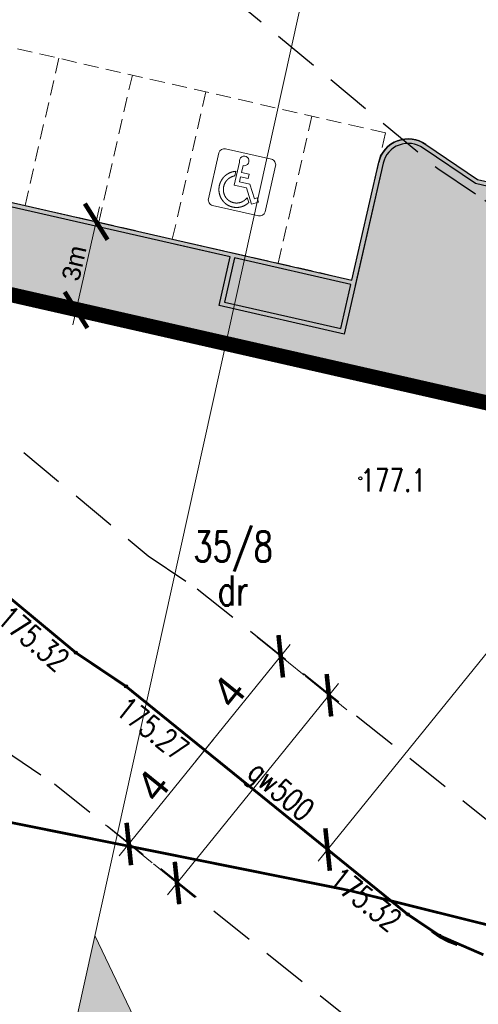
# Model space of a CAD drawing. Header units: metres. Extents: x 964 to 7125, y -212 to 9570.
# Tile 168 of 185: x 2667 to 2682, y 207 to 240. Entities that reach past the tile are written whole.
import ezdxf
from ezdxf.enums import TextEntityAlignment as Align

# ---------------------------------------------------------------- set-up
doc = ezdxf.new("R2010")
doc.units = ezdxf.units.M
for name, pattern in [('0', [0]), ('2217', [2, 1.5, -0.5]), ('2218', [1, 0.5, -0.5]), ('CENTER2', [1.125, 0.75, -0.125, 0.125, -0.125]), ('CIĄGłA', [0]), ('DASH', [0.75, 0.5, -0.25]), ('DASHED', [0.75, 0.5, -0.25])]:
    doc.linetypes.add(name, pattern=pattern)
for name, color, linetype, lineweight in [('- AGP-1_OPISY', 7, 'Continuous', 13), ('AGP1_granica_opracow', 7, 'Continuous', 15), ('AGP1_HATCH', 7, 'Continuous', 5), ('AGP1_koncepcja', 6, 'Continuous', 50), ('AGP1_KRAWEZNIKI', 250, 'Continuous', 30), ('AGP1_KRAWEZNIKI GRUBOŚCI', 7, 'Continuous', 15), ('AGP1_KRAWEZNIKI NOWE', 7, 'Continuous', 30), ('AGP1_WYMIARY', 7, 'Continuous', 15), ('LINIE PRZEKROJOWE', 7, 'Continuous', 9), ('MIEJCA PARKINGOWE', 7, 'Continuous', 9), ('PODKŁAD MAPA', 7, 'Continuous', 9), ('STREFY GAZOCIĄG', 7, 'Continuous', 9)]:
    doc.layers.add(name, color=color, linetype=linetype, lineweight=lineweight)
for name, color, linetype in [('Dzialki', 7, 'Continuous'), ('Kontury', 7, 'Continuous'), ('Numery_dzialek', 7, 'Continuous'), ('Numery_uzytkow', 7, 'Continuous'), ('OT_Rzedna', 7, 'Continuous'), ('P_SUGP_L_0', 7, 'Continuous'), ('SUGP_E_T_0', 7, 'Continuous'), ('SUGP_L_0', 7, 'Continuous'), ('SUGR_T_0', 7, 'Continuous'), ('Uzytki', 7, 'Continuous'), ('WYMIARY', 9, 'Continuous')]:
    doc.layers.add(name, color=color, linetype=linetype)
doc.styles.add('ARIAL', font='arial.ttf')
doc.styles.add('STYL_ARIAL', font='simplex', dxfattribs={"width": 0.75, "oblique": 0.1})

# ---------------------------------------------------------------- blocks, each defined once
blk = doc.blocks.new('OTRS')
at = {"color": 0}
blk.add_circle((0, 0), 0.05, dxfattribs=at)
blk = doc.blocks.new('OTRN')
at = {"color": 0}
blk.add_circle((0, 0), 0.05, dxfattribs=at)
blk = doc.blocks.new('MDCP 20240606')
at = {"layer": 'Dzialki', "color": 251, "true_color": 0x636466, "const_width": 0.09}
for points in [[(6592053.22, 5737938.58), (6591998.81, 5737950.95)], [(6591994.38, 5737933.88), (6592027.8, 5737927.17)], [(6592027.8, 5737927.17), (6592049.35, 5737921.8)]]:
    blk.add_lwpolyline(points, dxfattribs=at)
at = {"layer": 'Kontury', "color": 251, "linetype": '2217', "true_color": 0x636466, "const_width": 0.09}
blk.add_lwpolyline([(6591998.81, 5737950.95), (6592053.22, 5737938.58)], dxfattribs=at)
at = {"layer": 'P_SUGP_L_0', "color": 251, "true_color": 0x636466, "const_width": 0.09}
blk.add_lwpolyline([(6592031.3796, 5737925.3715), (6592031.0818, 5737925.4841), (6592030.8003, 5737925.633), (6592030.5397, 5737925.8159)], dxfattribs=at)
at = {"layer": 'SUGP_L_0', "color": 251, "true_color": 0x636466, "const_width": 0.09}
for points in [[(6592018.741, 5737935.047), (6592011.014, 5737941.464)], [(6592020.402, 5737933.932), (6592018.741, 5737935.047)], [(6592029.732, 5737926.382), (6592020.402, 5737933.932)], [(6592030.789, 5737925.672), (6592029.732, 5737926.382)], [(6592032.244, 5737925.04), (6592030.789, 5737925.672)]]:
    blk.add_lwpolyline(points, dxfattribs=at)
at = {"layer": 'Uzytki', "color": 251, "linetype": '2218', "true_color": 0x636466, "const_width": 0.09}
blk.add_lwpolyline([(6592053.22, 5737938.58), (6591998.81, 5737950.95)], dxfattribs=at)
at = {"layer": 'OT_Rzedna', "color": 251, "true_color": 0x636466}
blk.add_blockref('OTRN', (6592028.17, 5737940.82), dxfattribs=at)
at = {"layer": 'SUGR_T_0', "color": 251, "true_color": 0x636466}
for p in [(6592018.741, 5737935.047), (6592020.402, 5737933.932), (6592029.732, 5737926.382), (6592030.789, 5737925.672)]:
    blk.add_blockref('OTRS', p, dxfattribs=at)
at = {"layer": 'Numery_dzialek', "color": 251, "true_color": 0x636466, "style": 'STYL_ARIAL', "width": 0.75}
blk.add_text('35/8', height=1, dxfattribs=at).set_placement((6592022.6357, 5737939.0636), align=Align.TOP_LEFT)
at = {"layer": 'Numery_uzytkow', "color": 251, "true_color": 0x636466, "style": 'STYL_ARIAL', "width": 0.75}
blk.add_text('dr', height=1, dxfattribs=at).set_placement((6592023.9515, 5737937.105), align=Align.MIDDLE_CENTER)
at = {"layer": 'OT_Rzedna', "color": 251, "true_color": 0x636466, "style": 'STYL_ARIAL', "width": 0.75}
blk.add_text('177.1', height=0.75, dxfattribs=at).set_placement((6592028.17, 5737940.7575), align=Align.MIDDLE_LEFT)
at = {"layer": 'SUGP_E_T_0', "color": 251, "true_color": 0x636466, "style": 'STYL_ARIAL', "width": 0.75}
blk.add_text('gw500', height=0.75, rotation=319.635, dxfattribs=at).set_placement((6592025.544816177, 5737930.484198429), align=Align.MIDDLE_CENTER)
at = {"layer": 'SUGR_T_0', "color": 251, "true_color": 0x636466, "style": 'STYL_ARIAL', "width": 0.75}
for rotation, p in [(319.681, (6592018.355694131, 5737934.654443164)), (321.218, (6592029.372835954, 5737926.042751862))]:
    blk.add_text('175.32', height=0.75, rotation=rotation, dxfattribs=at).set_placement(p, align=Align.MIDDLE_RIGHT)
blk.add_text('175.27', height=0.75, rotation=321.706, dxfattribs=at).set_placement((6592020.244087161, 5737933.347612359), align=Align.MIDDLE_LEFT)
blk = doc.blocks.new('PRZEKRÓJ TERENU OPIS PZT')
at = {"true_color": 0x636466}
h = blk.add_hatch(color=251, dxfattribs=at)
h.dxf.hatch_style = 1
h.paths.add_polyline_path([(2715.914613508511, -22.0670649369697), (2712.743128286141, -19.58217211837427), (2719.086098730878, -19.58217211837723)])
at = {"color": 251, "true_color": 0x636466}
for points in [[(2712.743128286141, -19.58217211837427), (2800.1883275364, -19.29837133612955)], [(2719.086098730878, -19.58217211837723), (2715.914613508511, -22.0670649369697)]]:
    blk.add_lwpolyline(points, dxfattribs=at)
blk = doc.blocks.new('_ArchTick')
at = {"layer": 'WYMIARY', "color": 0, "linetype": 'Continuous', "const_width": 0.15}
blk.add_lwpolyline([(-0.5, -0.5), (0.5, 0.5)], dxfattribs=at)
blk = doc.blocks.new('TECHPAL')
at = {"color": 2, "linetype": '0', "lineweight": 30, "ltscale": 0.1}
blk.add_open_spline([(2691.453028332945, 231.3735656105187), (2691.722937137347, 232.4556703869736), (2693.520151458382, 239.7136616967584), (2678.735245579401, 243.9879487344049), (2675.720375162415, 252.982642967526), (2672.715369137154, 256.284151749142), (2673.280982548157, 257.5295854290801), (2673.576431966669, 257.8331896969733)], degree=3, knots=[0, 0, 0, 0, 3.201083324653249, 21.42272261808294, 30.57844884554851, 32.5393060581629, 33.68204251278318, 33.68204251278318, 33.68204251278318, 33.68204251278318], dxfattribs=at)
at = {"layer": 'AGP1_koncepcja', "color": 2, "linetype": 'DASHED', "lineweight": 30, "ltscale": 2}
blk.add_open_spline([(2691.251334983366, 231.4239889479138), (2691.578740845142, 232.4332332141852), (2692.762352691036, 240.1772323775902), (2678.290425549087, 243.4986578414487), (2675.562230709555, 253.1729833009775), (2672.393480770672, 256.3976552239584), (2673.15249748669, 257.6990470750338), (2673.418173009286, 257.9720133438)], degree=3, knots=[0, 0, 0, 0, 3.183067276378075, 21.40470656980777, 30.56043279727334, 32.52129000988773, 33.66402646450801, 33.66402646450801, 33.66402646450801, 33.66402646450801], dxfattribs=at)

msp = doc.modelspace()

# ---------------------------------------------------------------- hatches: boundary and pattern name
at = {"layer": 'AGP1_HATCH', "transparency": 33554625}
h = msp.add_hatch(dxfattribs=at)
h.set_pattern_fill('GRASS', color=64, scale=0.02)
h.set_pattern_definition([(90, (0, 0), (-0.3592102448, 0.3592102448), [0.09525, -0.6231704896]), (45, (0, 0), (-0.3592102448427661, 0.3592102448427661), [0.09525, -0.41275]), (135, (0, 0), (-0.3592102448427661, -0.3592102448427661), [0.09525, -0.41275])])
edge = h.paths.add_edge_path()
edge.add_line((2661.807510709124, 281.1750997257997), (2661.513226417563, 280.103738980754))
edge.add_arc((2698.998912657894, 442.3996465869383), 166.5687194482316, 256.9943948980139, 258.1500133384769)
edge.add_line((2664.794031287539, 279.3807385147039), (2665.073825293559, 279.3204852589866))
edge.add_line((2665.07382529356, 279.3204852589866), (2665.191714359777, 279.8679188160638))
edge.add_line((2665.191714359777, 279.8679188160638), (2666.814512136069, 279.5184515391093))
edge.add_line((2666.814512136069, 279.5184515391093), (2666.696623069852, 278.9710179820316))
edge.add_line((2666.696623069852, 278.9710179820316), (2677.244893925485, 276.6994623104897))
edge.add_line((2677.244893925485, 276.6994623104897), (2678.276026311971, 277.4314030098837))
edge.add_line((2678.276026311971, 277.4314030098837), (2661.807510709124, 281.1750997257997))
edge = h.paths.add_edge_path()
edge.add_line((2678.276026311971, 277.4314030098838), (2677.244893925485, 276.6994623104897))
edge.add_line((2677.244893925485, 276.6994623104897), (2705.452921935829, 270.6249021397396))
edge.add_arc((2702.957783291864, 261.9819229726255), 8.995932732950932, -9.899978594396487, 73.89711847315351, ccw=False)
edge.add_line((2711.819761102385, 260.4352636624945), (2705.060449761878, 230.8202579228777))
edge.add_line((2705.060449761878, 230.8202579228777), (2704.424615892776, 230.9653696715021))
edge.add_line((2704.424615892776, 230.9653696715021), (2703.045429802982, 224.9226379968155))
edge.add_line((2703.045429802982, 224.9226379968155), (2698.813467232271, 225.8885363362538))
edge.add_line((2698.813467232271, 225.8885363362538), (2700.188177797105, 231.9116583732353))
edge.add_line((2700.188177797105, 231.9116583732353), (2696.80297776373, 230.9890328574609))
edge.add_line((2696.80297776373, 230.9890328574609), (2693.005710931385, 231.8557167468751))
edge.add_line((2693.005710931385, 231.8557167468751), (2692.594776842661, 230.055260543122))
edge.add_line((2692.594776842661, 230.055260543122), (2687.874416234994, 231.1293036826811))
edge.add_line((2687.874416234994, 231.1293036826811), (2688.28607199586, 232.9329218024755))
edge.add_line((2688.28607199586, 232.9329218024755), (2682.213132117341, 234.3190027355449))
edge.add_line((2682.213132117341, 234.3190027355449), (2680.478348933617, 235.4907377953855))
edge.add_arc((2679.978658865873, 234.8031445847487), 0.8499850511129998, 53.99321822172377, 167.1431079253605)
edge.add_line((2679.149983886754, 234.9922804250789), (2677.859385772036, 229.3376865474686))
edge.add_line((2677.859385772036, 229.3376865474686), (2673.715938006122, 230.2833823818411))
edge.add_line((2673.715938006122, 230.2833823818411), (2674.083090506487, 231.892015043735))
edge.add_line((2674.083090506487, 231.892015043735), (2654.926379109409, 236.2643211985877))
edge.add_line((2654.92637910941, 236.2643211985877), (2654.926056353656, 236.2643948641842))
edge.add_line((2654.926056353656, 236.2643948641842), (2655.35996385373, 238.1655061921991))
edge.add_line((2655.35996385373, 238.1655061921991), (2651.459929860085, 239.0556455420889))
edge.add_line((2651.459929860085, 239.0556455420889), (2652.17198319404, 242.175417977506))
edge.add_line((2652.17198319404, 242.175417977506), (2657.382741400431, 262.8037986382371))
edge.add_arc((2654.619536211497, 263.5017936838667), 2.849999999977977, 345.8234528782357, 357.692915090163)
edge.add_line((2657.467226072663, 263.3870659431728), (2657.561453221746, 265.7259047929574))
edge.add_line((2657.561453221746, 265.7259047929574), (2649.03751070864, 234.6850997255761))
edge.add_line((2649.03751070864, 234.6850997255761), (2703.447510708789, 222.3150997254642))
edge.add_line((2703.447510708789, 222.3150997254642), (2714.507510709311, 269.1950997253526))
edge.add_line((2714.507510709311, 269.1950997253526), (2678.276026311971, 277.4314030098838))
at = {"layer": 'AGP1_HATCH', "true_color": 0x636466, "transparency": 33554477}
h = msp.add_hatch(color=251, dxfattribs=at)
h.dxf.hatch_style = 1
h.paths.add_polyline_path([(2701.167833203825, 225.8640364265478), (2699.412961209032, 226.2645664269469), (2700.630127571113, 231.5974276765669), (2702.384999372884, 231.1968974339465)], flags=16)
edge = h.paths.add_edge_path()
edge.add_arc((2704.102944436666, 465.5645542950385), 190.2882127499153, 257.0703403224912, 258.0782477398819)
edge.add_line((2664.794031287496, 279.3807385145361), (2705.448620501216, 270.6258284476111))
edge.add_line((2705.448620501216, 270.6258284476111), (2705.453780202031, 270.6246543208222))
edge.add_arc((2702.957783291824, 261.981922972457), 8.99593273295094, -9.899978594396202, 73.8914287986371, ccw=False)
edge.add_line((2711.819761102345, 260.4352636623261), (2705.060449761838, 230.8202579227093))
edge.add_line((2705.060449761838, 230.8202579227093), (2704.424615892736, 230.9653696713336))
edge.add_line((2704.424615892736, 230.9653696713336), (2703.045429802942, 224.9226379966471))
edge.add_line((2703.045429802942, 224.9226379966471), (2698.815172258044, 225.8924517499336))
edge.add_line((2698.815172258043, 225.8924517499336), (2700.194344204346, 231.93512077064))
edge.add_line((2700.194344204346, 231.93512077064), (2700.188177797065, 231.9116583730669))
edge.add_line((2700.188177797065, 231.9116583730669), (2696.80297776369, 230.9890328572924))
edge.add_line((2696.80297776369, 230.9890328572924), (2693.005710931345, 231.8557167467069))
edge.add_line((2693.005710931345, 231.8557167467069), (2692.594776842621, 230.0552605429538))
edge.add_line((2692.594776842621, 230.0552605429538), (2687.874416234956, 231.1293036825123))
edge.add_line((2687.874416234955, 231.1293036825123), (2688.286071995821, 232.9329218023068))
edge.add_line((2688.286071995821, 232.9329218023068), (2682.213132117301, 234.3190027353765))
edge.add_line((2682.213132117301, 234.3190027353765), (2680.478348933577, 235.4907377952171))
edge.add_arc((2679.978658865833, 234.8031445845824), 0.8499850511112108, 53.99321822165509, 167.1431079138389)
edge.add_line((2679.149983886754, 234.9922804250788), (2677.859385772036, 229.3376865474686))
edge.add_line((2677.859385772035, 229.3376865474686), (2673.715938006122, 230.2833823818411))
edge.add_line((2673.715938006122, 230.2833823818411), (2674.083090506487, 231.892015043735))
edge.add_line((2674.083090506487, 231.892015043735), (2654.926379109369, 236.2643211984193))
edge.add_line((2654.92637910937, 236.2643211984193), (2654.926111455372, 236.2646362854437))
edge.add_line((2654.926111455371, 236.2646362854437), (2655.360018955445, 238.1657476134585))
edge.add_line((2655.360018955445, 238.1657476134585), (2651.459929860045, 239.0556455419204))
edge.add_line((2651.459929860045, 239.0556455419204), (2652.17198319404, 242.175417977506))
edge.add_line((2652.17198319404, 242.175417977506), (2657.382741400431, 262.8037986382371))
edge.add_arc((2654.619536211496, 263.5017936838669), 2.849999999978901, 345.8234528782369, 357.6929150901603)
edge.add_line((2657.467226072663, 263.3870659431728), (2657.561933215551, 265.7378188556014))
edge.add_line((2657.561933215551, 265.7378188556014), (2657.737820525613, 266.3773577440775))
edge.add_line((2657.737820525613, 266.3773577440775), (2657.61710448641, 263.3810276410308))
edge.add_arc((2654.619536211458, 263.501793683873), 3.000000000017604, 345.82345287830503, 357.69291509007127, ccw=False)
edge.add_line((2657.528173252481, 262.7670620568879), (2652.318222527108, 242.1420404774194))
edge.add_line((2652.318222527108, 242.1420404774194), (2655.243009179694, 241.4744904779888))
edge.add_arc((2655.017944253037, 240.497337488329), 1.002737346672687, -9.8722114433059, 77.02943066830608, ccw=False)
edge.add_line((2656.005833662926, 240.3254168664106), (2655.105951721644, 236.3771931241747))
edge.add_line((2655.105951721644, 236.3771931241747), (2678.113676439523, 231.1259360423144))
edge.add_line((2678.113676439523, 231.1259360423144), (2679.003744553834, 235.0256579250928))
edge.add_arc((2679.978658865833, 234.8031445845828), 0.9999850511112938, 54.147005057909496, 167.143107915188, ccw=False)
edge.add_line((2680.564357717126, 235.6136548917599), (2682.273850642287, 234.4590017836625))
edge.add_line((2682.273850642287, 234.4590017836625), (2696.799754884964, 231.1436258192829))
edge.add_line((2696.799754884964, 231.1436258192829), (2700.226016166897, 232.0774424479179))
edge.add_line((2700.226016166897, 232.0774424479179), (2704.947587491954, 230.999872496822))
edge.add_line((2704.947587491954, 230.999872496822), (2711.672656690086, 260.4648509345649))
edge.add_arc((2702.957783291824, 261.9819229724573), 8.845932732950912, 350.1249919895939, 433.863969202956)
edge.add_line((2705.41623421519, 270.4793664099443), (2664.703803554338, 279.246415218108))
edge.add_arc((2698.998912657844, 442.3996465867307), 166.7187194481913, 256.9978913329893, 258.1291453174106, ccw=False)
edge.add_line((2661.489382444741, 279.9552974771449), (2661.525066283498, 280.1010047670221))

# ---------------------------------------------------------------- linework, layer by layer
at = {"layer": '- AGP-1_OPISY', "color": 18, "linetype": 'CIĄGłA', "lineweight": 0, "true_color": 0x000000}
msp.add_lwpolyline([(2678.226538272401, 230.9463192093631), (2679.149983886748, 234.9922804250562, -0.3629308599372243), (2680.017905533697, 235.6522230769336)], format="xyb", dxfattribs=at)
msp.add_lwpolyline([(2672.279472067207, 232.3036708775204), (2674.083090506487, 231.892015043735)], dxfattribs=at)
at = {"color": 18, "linetype": 'CIĄGłA', "lineweight": 30, "true_color": 0x000000}
msp.add_lwpolyline([(2678.113676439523, 231.1259360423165), (2678.113676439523, 231.1259360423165), (2679.003743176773, 235.025651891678, -0.5372994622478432), (2680.564357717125, 235.6136548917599), (2682.273850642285, 234.4590017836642), (2696.799754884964, 231.1436258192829), (2700.226016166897, 232.0774424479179)], format="xyb", dxfattribs=at)
at = {"color": 252, "linetype": 'CIĄGłA', "lineweight": 0, "true_color": 0x939598}
msp.add_lwpolyline([(2649.0375107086, 234.6850997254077), (2703.398646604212, 222.2777755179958)], dxfattribs=at)
at = {"layer": 'AGP1_granica_opracow', "color": 5, "linetype": 'CENTER2', "lineweight": 9, "ltscale": 5, "const_width": 0.5}
msp.add_lwpolyline([(2714.507510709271, 269.1950997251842), (2661.807510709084, 281.1750997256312), (2649.0375107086, 234.6850997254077), (2703.447510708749, 222.3150997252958), (2714.507510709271, 269.1950997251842)], dxfattribs=at)
at = {"layer": 'AGP1_KRAWEZNIKI', "lineweight": 9}
for p, q in [((2673.363307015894, 233.8165202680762), (2673.709965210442, 235.335359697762)), ((2675.448274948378, 235.1266051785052), (2673.92943551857, 235.4732633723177)), ((2674.392853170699, 235.0326358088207), (2674.218757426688, 234.2698571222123)), ((2674.512216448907, 234.9172606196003), (2674.459198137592, 234.6849675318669)), ((2675.239520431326, 233.3882954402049), (2675.58617862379, 234.9071348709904)), ((2674.266767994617, 234.7273128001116), (2674.232148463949, 234.5756316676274)), ((2674.426571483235, 234.5420179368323), (2674.389866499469, 234.3811996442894)), ((2674.426571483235, 234.5420179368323), (2674.676733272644, 234.4849212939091)), ((2674.459198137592, 234.6849675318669), (2674.709359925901, 234.62787088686)), ((2674.709359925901, 234.62787088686), (2674.676733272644, 234.4849212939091)), ((2674.218757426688, 234.2698571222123), (2674.620803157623, 234.1780946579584)), ((2674.389866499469, 234.3811996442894), (2674.735961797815, 234.3022072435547)), ((2674.885169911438, 233.8184939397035), (2674.735961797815, 234.3022072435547)), ((2674.620803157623, 234.1780946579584), (2674.788277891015, 233.6351633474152)), ((2673.501210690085, 233.5970499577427), (2675.020050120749, 233.2503917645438)), ((2674.651485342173, 233.8609961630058), (2674.702132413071, 233.696804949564)), ((2674.788277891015, 233.6351633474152), (2675.024715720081, 233.7080958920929)), ((2674.981496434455, 233.8482071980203), (2674.885169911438, 233.8184939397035)), ((2675.024715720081, 233.7080958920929), (2674.981496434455, 233.8482071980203))]:
    msp.add_line(p, q, dxfattribs=at)
at = {"layer": 'AGP1_KRAWEZNIKI', "lineweight": 9, "elevation": -0.002315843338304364}
for points in [[(2674.266767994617, 234.7273128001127), (2674.258935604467, 234.7267226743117), (2674.251110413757, 234.7260263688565), (2674.243293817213, 234.7252240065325), (2674.235487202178, 234.7243157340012), (2674.227691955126, 234.7233017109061), (2674.219909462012, 234.7221821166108), (2674.212141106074, 234.720957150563), (2674.204388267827, 234.7196270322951), (2674.196652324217, 234.7181919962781), (2674.188934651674, 234.716652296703), (2674.181236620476, 234.7150082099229), (2674.173559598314, 234.7132600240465), (2674.16590494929, 234.7114080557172), (2674.158274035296, 234.7094526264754), (2674.150668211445, 234.7073940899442), (2674.143088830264, 234.7052328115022), (2674.135537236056, 234.7029691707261), (2674.128014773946, 234.7006035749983), (2674.120522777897, 234.6981364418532), (2674.113062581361, 234.6955682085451), (2674.105635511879, 234.6928993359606), (2674.098242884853, 234.6901302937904), (2674.090886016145, 234.6872615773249), (2674.08356621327, 234.6842936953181), (2674.076284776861, 234.6812271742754), (2674.069043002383, 234.6780625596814), (2674.061842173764, 234.6748004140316), (2674.054683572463, 234.6714413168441), (2674.047568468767, 234.6679858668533), (2674.040498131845, 234.6644346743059), (2674.033473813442, 234.6607883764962), (2674.026496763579, 234.6570476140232), (2674.019568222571, 234.6532130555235), (2674.012689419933, 234.6492853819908), (2674.00586158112, 234.6452652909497), (2673.999085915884, 234.641153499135), (2673.992363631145, 234.6369507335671), (2673.985695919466, 234.6326577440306), (2673.979083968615, 234.6282752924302), (2673.972528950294, 234.623804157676), (2673.966032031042, 234.619245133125), (2673.959594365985, 234.6145990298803), (2673.953217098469, 234.6098666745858), (2673.946901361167, 234.6050489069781), (2673.94064827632, 234.6001465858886), (2673.934458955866, 234.5951605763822), (2673.928334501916, 234.5900917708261), (2673.922276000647, 234.5849410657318), (2673.916284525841, 234.5797093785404), (2673.910361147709, 234.5743976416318), (2673.904506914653, 234.5690067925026), (2673.898722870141, 234.5635377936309), (2673.893010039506, 234.5579916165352), (2673.887369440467, 234.5523692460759), (2673.881802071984, 234.5466716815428), (2673.876308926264, 234.5408999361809), (2673.870890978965, 234.5350550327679), (2673.86554919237, 234.5291380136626), (2673.860284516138, 234.5231499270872), (2673.855097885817, 234.5170918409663), (2673.84999022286, 234.5109648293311), (2673.844962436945, 234.5047699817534), (2673.840015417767, 234.4985083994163), (2673.835150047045, 234.4921811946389), (2673.830367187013, 234.4857894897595), (2673.825667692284, 234.4793344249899), (2673.821052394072, 234.4728171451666), (2673.816522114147, 234.4662388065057), (2673.812077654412, 234.4596005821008), (2673.807719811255, 234.4529036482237), (2673.80344935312, 234.4461491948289), (2673.799267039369, 234.4393384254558), (2673.795173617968, 234.4324725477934), (2673.791169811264, 234.4255527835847), (2673.787256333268, 234.4185803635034), (2673.783433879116, 234.4115565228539), (2673.779703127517, 234.4044825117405), (2673.776064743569, 234.3973595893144), (2673.772519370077, 234.3901890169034), (2673.769067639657, 234.382972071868), (2673.76571016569, 234.375710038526), (2673.762447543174, 234.3684042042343), (2673.759280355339, 234.3610558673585), (2673.75620916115, 234.3536663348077), (2673.753234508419, 234.3462369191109), (2673.750356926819, 234.3387689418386), (2673.747576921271, 234.331263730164), (2673.74489499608, 234.3237226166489), (2673.742311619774, 234.3161469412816), (2673.739827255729, 234.3085380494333), (2673.737442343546, 234.3008972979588), (2673.735157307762, 234.2932260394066), (2673.732972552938, 234.2855256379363), (2673.730888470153, 234.2777974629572), (2673.728905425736, 234.2700428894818), (2673.727023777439, 234.2622632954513), (2673.725243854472, 234.2544600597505), (2673.723565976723, 234.2466345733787), (2673.721990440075, 234.2387882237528), (2673.72051752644, 234.2309224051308), (2673.719147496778, 234.2230385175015), (2673.717880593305, 234.2151379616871), (2673.716717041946, 234.2072221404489), (2673.71565705, 234.199292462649), (2673.714700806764, 234.1913503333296), (2673.713848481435, 234.1833971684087), (2673.713100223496, 234.1754343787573), (2673.712456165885, 234.1674633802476), (2673.711916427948, 234.1594855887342), (2673.711481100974, 234.1515024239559), (2673.711150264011, 234.1435153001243), (2673.710923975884, 234.1355256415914), (2673.71080227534, 234.1275348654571), (2673.710785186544, 234.1195443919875), (2673.710872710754, 234.111555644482), (2673.71106482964, 234.1035700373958), (2673.711361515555, 234.0955889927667), (2673.711762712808, 234.0876139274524), (2673.712268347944, 234.0796462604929), (2673.712878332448, 234.0716874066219), (2673.713592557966, 234.0637387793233), (2673.714410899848, 234.0558017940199), (2673.715333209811, 234.0478778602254), (2673.716359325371, 234.0399683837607), (2673.71748906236, 234.0320747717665), (2673.718722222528, 234.0241984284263), (2673.720058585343, 234.0163407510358), (2673.721497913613, 234.0085031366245), (2673.723039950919, 234.0006869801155), (2673.724684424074, 233.9928936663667), (2673.726431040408, 233.9851245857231), (2673.728279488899, 233.9773811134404), (2673.730229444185, 233.9696646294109), (2673.732280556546, 233.961976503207), (2673.734432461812, 233.9543180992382), (2673.736684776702, 233.9466907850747), (2673.739037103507, 233.9390959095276), (2673.741489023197, 233.9315348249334), (2673.744040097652, 233.9240088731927), (2673.746689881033, 233.9165193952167), (2673.74943789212, 233.9090677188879), (2673.752283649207, 233.9016551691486), (2673.755226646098, 233.8942830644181), (2673.758266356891, 233.8869527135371), (2673.761402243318, 233.8796654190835), (2673.764633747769, 233.8724224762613), (2673.767960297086, 233.8652251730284), (2673.771381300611, 233.8580747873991), (2673.774896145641, 233.8509725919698), (2673.7785042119, 233.843919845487), (2673.782204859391, 233.8369178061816), (2673.785997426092, 233.8299677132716), (2673.789881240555, 233.823070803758), (2673.793855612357, 233.8162283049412), (2673.79791983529, 233.8094414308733), (2673.802073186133, 233.802711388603), (2673.806314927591, 233.7960393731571), (2673.810644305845, 233.7894265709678), (2673.815060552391, 233.7828741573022), (2673.819562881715, 233.776383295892), (2673.824150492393, 233.7699551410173), (2673.828822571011, 233.7635908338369), (2673.833578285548, 233.7572915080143), (2673.838416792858, 233.7510582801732), (2673.843337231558, 233.7448922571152), (2673.848338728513, 233.7387945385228), (2673.853420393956, 233.7327662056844), (2673.858581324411, 233.7268083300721), (2673.863820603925, 233.7209219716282), (2673.869137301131, 233.7151081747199), (2673.874530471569, 233.7093679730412), (2673.879999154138, 233.7037023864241), (2673.885542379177, 233.6981124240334), (2673.891159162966, 233.6925990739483), (2673.896848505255, 233.687163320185), (2673.902609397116, 233.6818061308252), (2673.908440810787, 233.6765284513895), (2673.914341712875, 233.6713312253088), (2673.92031105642, 233.6662153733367), (2673.926347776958, 233.6611818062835), (2673.932450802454, 233.6562314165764), (2673.93861905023, 233.6513650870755), (2673.944851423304, 233.646583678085), (2673.951146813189, 233.6418880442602), (2673.957504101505, 233.6372790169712), (2673.963922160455, 233.6327574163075), (2673.9703998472, 233.6283240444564), (2673.976936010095, 233.6239796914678), (2673.983529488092, 233.619725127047), (2673.990179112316, 233.6155611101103), (2673.996883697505, 233.6114883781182), (2674.003642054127, 233.6075076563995), (2674.010452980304, 233.6036196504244), (2674.017315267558, 233.5998250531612), (2674.024227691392, 233.5961245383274), (2674.031189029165, 233.5925187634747), (2674.038198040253, 233.5890083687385), (2674.0452534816, 233.5855939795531), (2674.052354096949, 233.5822762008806), (2674.059498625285, 233.579055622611), (2674.066685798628, 233.5759328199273), (2674.073914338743, 233.5729083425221), (2674.081182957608, 233.569982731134), (2674.088490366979, 233.5671565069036), (2674.095835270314, 233.5644301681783), (2674.103216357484, 233.5618042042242), (2674.110632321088, 233.559279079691), (2674.118081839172, 233.5568552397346), (2674.125563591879, 233.5545331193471), (2674.133076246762, 233.552313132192), (2674.140618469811, 233.5501956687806), (2674.14818892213, 233.5481811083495), (2674.155786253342, 233.5462698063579), (2674.163409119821, 233.5444621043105), (2674.171056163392, 233.5427583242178), (2674.178726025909, 233.5411587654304), (2674.186417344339, 233.5396637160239), (2674.194128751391, 233.5382734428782), (2674.201858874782, 233.5369881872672), (2674.209606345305, 233.5358081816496), (2674.217369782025, 233.534733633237), (2674.225147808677, 233.5337647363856), (2674.232939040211, 233.5329016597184), (2674.240742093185, 233.5321445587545), (2674.248555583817, 233.5314935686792), (2674.256378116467, 233.5309488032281), (2674.264208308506, 233.5305103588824), (2674.272044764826, 233.5301783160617), (2674.27988609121, 233.5299527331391), (2674.287730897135, 233.5298336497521), (2674.295577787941, 233.5298210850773), (2674.303425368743, 233.5299150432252), (2674.311272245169, 233.5301155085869), (2674.319117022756, 233.5304224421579), (2674.326958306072, 233.5308357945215), (2674.334794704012, 233.5313554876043), (2674.342624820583, 233.5319814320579), (2674.350447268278, 233.5327135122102), (2674.358260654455, 233.5335516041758), (2674.366063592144, 233.5344955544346), (2674.373854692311, 233.5355451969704), (2674.381632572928, 233.5367003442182), (2674.389395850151, 233.5379607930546), (2674.397143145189, 233.5393263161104), (2674.404873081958, 233.5407966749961), (2674.412584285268, 233.5423716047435), (2674.420275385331, 233.5440508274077), (2674.427945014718, 233.5458340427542), (2674.435591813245, 233.5477209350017), (2674.44321441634, 233.5497111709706), (2674.450811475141, 233.5518043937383), (2674.458381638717, 233.5540002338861), (2674.465923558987, 233.5562982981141), (2674.473435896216, 233.5586981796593), (2674.480917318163, 233.5611994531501), (2674.488366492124, 233.5638016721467), (2674.495782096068, 233.5665043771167), (2674.503162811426, 233.5693070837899), (2674.51050732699, 233.5722092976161), (2674.517814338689, 233.5752104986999), (2674.525082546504, 233.5783101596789), (2674.532310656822, 233.5815077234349), (2674.539497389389, 233.5848026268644), (2674.546641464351, 233.5881942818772), (2674.553741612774, 233.591682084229), (2674.560796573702, 233.5952654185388), (2674.567805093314, 233.5989436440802), (2674.574765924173, 233.6027161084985), (2674.581677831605, 233.6065821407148), (2674.588539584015, 233.610541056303), (2674.595349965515, 233.6145921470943), (2674.602107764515, 233.6187346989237), (2674.608811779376, 233.6229679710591), (2674.61546082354, 233.6272912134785), (2674.622053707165, 233.6317036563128), (2674.628589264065, 233.6362045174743), (2674.635066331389, 233.6407929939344), (2674.641483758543, 233.6454682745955), (2674.647840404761, 233.6502295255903), (2674.654135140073, 233.6550759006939), (2674.660366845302, 233.6600065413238), (2674.666534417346, 233.6650205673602), (2674.67263675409, 233.6701170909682), (2674.678672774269, 233.675295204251), (2674.684641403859, 233.6805539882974), (2674.69054158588, 233.6858925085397), (2674.696372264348, 233.6913098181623), (2674.702132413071, 233.6968049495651)], [(2674.232148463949, 234.5756316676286), (2674.225686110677, 234.5744591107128), (2674.219228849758, 234.5731869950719), (2674.212780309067, 234.5718152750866), (2674.20634411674, 234.5703438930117), (2674.199915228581, 234.5687707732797), (2674.19348603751, 234.5670935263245), (2674.187060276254, 234.5653125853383), (2674.180641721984, 234.5634284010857), (2674.174234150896, 234.5614414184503), (2674.167841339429, 234.5593520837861), (2674.16146706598, 234.5571608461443), (2674.155115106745, 234.5548681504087), (2674.14878924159, 234.5524744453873), (2674.142492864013, 234.5499805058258), (2674.136227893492, 234.5473873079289), (2674.129995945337, 234.5446953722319), (2674.123798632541, 234.5419052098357), (2674.117637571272, 234.5390173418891), (2674.111514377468, 234.5360322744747), (2674.1054306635, 234.5329505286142), (2674.099388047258, 234.5297726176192), (2674.09338814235, 234.526499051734), (2674.087434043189, 234.5231311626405), (2674.081529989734, 234.5196713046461), (2674.075677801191, 234.5161208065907), (2674.069879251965, 234.5124809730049), (2674.064136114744, 234.5087531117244), (2674.058450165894, 234.5049385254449), (2674.052823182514, 234.5010385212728), (2674.04725693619, 234.4970544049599), (2674.041753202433, 234.4929874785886), (2674.036313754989, 234.4888390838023), (2674.030940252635, 234.4846109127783), (2674.025634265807, 234.4803048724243), (2674.020397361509, 234.4759228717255), (2674.015231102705, 234.47146681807), (2674.010137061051, 234.4669386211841), (2674.005116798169, 234.4623401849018), (2674.000171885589, 234.4576734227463), (2673.995303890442, 234.4529402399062), (2673.990515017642, 234.4481435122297), (2673.98580746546, 234.4432868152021), (2673.98118134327, 234.4383712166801), (2673.976636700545, 234.4333976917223), (2673.972173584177, 234.4283672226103), (2673.967792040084, 234.4232807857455), (2673.963492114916, 234.4181393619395), (2673.959273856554, 234.4129439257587), (2673.955137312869, 234.4076954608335), (2673.951083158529, 234.4023949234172), (2673.947114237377, 234.3970458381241), (2673.943233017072, 234.3916542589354), (2673.939441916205, 234.3862262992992), (2673.935743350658, 234.3807680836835), (2673.93213973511, 234.375285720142), (2673.928633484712, 234.3697853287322), (2673.925227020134, 234.3642730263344), (2673.921922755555, 234.3587549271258), (2673.91871251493, 234.35321928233), (2673.915570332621, 234.3476238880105), (2673.912501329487, 234.3419785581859), (2673.909512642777, 234.3362964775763), (2673.906611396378, 234.3305908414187), (2673.903803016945, 234.3248739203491), (2673.901089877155, 234.3191553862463), (2673.898474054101, 234.3134444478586), (2673.89595762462, 234.3077503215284), (2673.893533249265, 234.3020588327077), (2673.891176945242, 234.296314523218), (2673.888899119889, 234.2905473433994), (2673.886712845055, 234.2847938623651), (2673.885658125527, 234.2819336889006), (2673.884631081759, 234.279090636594), (2673.882652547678, 234.2734495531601), (2673.880756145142, 234.2678114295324), (2673.879832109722, 234.2649710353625), (2673.878920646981, 234.2621044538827), (2673.878019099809, 234.2592027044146), (2673.877124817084, 234.2562568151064), (2673.876236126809, 234.2532611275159), (2673.875372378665, 234.2502812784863), (2673.874540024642, 234.2473391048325), (2673.873736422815, 234.2444256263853), (2673.872204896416, 234.2386488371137), (2673.870756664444, 234.2328790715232), (2673.870057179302, 234.2299743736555), (2673.869370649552, 234.2270445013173), (2673.868697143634, 234.2240840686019), (2673.868038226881, 234.2210964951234), (2673.866768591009, 234.2150588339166), (2673.865570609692, 234.2089693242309), (2673.864453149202, 234.2028657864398), (2673.863420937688, 234.1967646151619), (2673.862462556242, 234.190598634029), (2673.861579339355, 234.1843667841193), (2673.860774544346, 234.1780779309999), (2673.860051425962, 234.1717409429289), (2673.859413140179, 234.165365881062), (2673.858861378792, 234.1589668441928), (2673.858397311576, 234.1525587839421), (2673.858022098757, 234.1461566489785), (2673.857736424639, 234.1397622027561), (2673.857539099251, 234.1333210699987), (2673.857431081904, 234.1268309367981), (2673.857413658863, 234.1202982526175), (2673.857488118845, 234.1137294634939), (2673.857655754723, 234.1071310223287), (2673.857917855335, 234.1005093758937), (2673.85827570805, 234.093870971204), (2673.858730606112, 234.0872222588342), (2673.85928353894, 234.0805695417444), (2673.859933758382, 234.0739162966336), (2673.860681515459, 234.0672634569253), (2673.861527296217, 234.0606118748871), (2673.862471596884, 234.053962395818), (2673.863514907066, 234.0473158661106), (2673.864657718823, 234.0406731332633), (2673.865900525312, 234.0340350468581), (2673.867243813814, 234.0274024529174), (2673.868688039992, 234.0207766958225), (2673.870233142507, 234.0141625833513), (2673.871878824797, 234.0075631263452), (2673.873624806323, 234.0009807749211), (2673.875470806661, 233.9944179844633), (2673.87741654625, 233.9878772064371), (2673.879461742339, 233.9813608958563), (2673.881606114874, 233.9748715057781), (2673.883849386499, 233.9684114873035), (2673.886191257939, 233.9619832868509), (2673.888631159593, 233.9555891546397), (2673.891168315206, 233.9492311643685), (2673.893801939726, 233.9429113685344), (2673.896531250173, 233.9366318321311), (2673.899355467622, 233.9303946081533), (2673.902273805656, 233.9242017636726), (2673.905285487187, 233.9180553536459), (2673.908389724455, 233.9119574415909), (2673.911585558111, 233.9059103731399), (2673.914870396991, 233.8999187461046), (2673.918242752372, 233.8939846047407), (2673.921701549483, 233.888109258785), (2673.925245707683, 233.8822940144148), (2673.928874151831, 233.8765401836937), (2673.932585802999, 233.8708490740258), (2673.936379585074, 233.8652219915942), (2673.940254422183, 233.859660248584), (2673.944209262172, 233.8541651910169), (2673.948242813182, 233.848738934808), (2673.952352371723, 233.8433839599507), (2673.956535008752, 233.8381026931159), (2673.960787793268, 233.832897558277), (2673.965107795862, 233.8277709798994), (2673.969492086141, 233.8227253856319), (2673.973937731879, 233.8177632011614), (2673.978441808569, 233.8128868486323), (2673.983002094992, 233.8080980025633), (2673.987625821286, 233.8033881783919), (2673.99231324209, 233.7987558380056), (2673.99706128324, 233.7942029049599), (2674.001866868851, 233.7897313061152), (2674.006726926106, 233.7853429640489), (2674.011638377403, 233.7810398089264), (2674.016598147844, 233.7768237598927), (2674.021603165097, 233.7726967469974), (2674.026650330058, 233.7686606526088), (2674.031736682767, 233.7647161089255), (2674.036860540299, 233.7608627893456), (2674.042020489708, 233.7571004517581), (2674.047215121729, 233.7534288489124), (2674.052443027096, 233.7498477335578), (2674.057702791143, 233.7463568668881), (2674.062993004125, 233.7429559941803), (2674.068312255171, 233.7396448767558), (2674.073658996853, 233.7364233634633), (2674.079028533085, 233.7332934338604), (2674.08441785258, 233.730255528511), (2674.08982528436, 233.727309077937), (2674.095249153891, 233.7244535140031), (2674.100687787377, 233.7216882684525), (2674.106139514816, 233.7190127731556), (2674.111602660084, 233.716426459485), (2674.117075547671, 233.713928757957), (2674.122556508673, 233.7115191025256), (2674.128043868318, 233.7091969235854), (2674.133535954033, 233.7069616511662), (2674.139031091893, 233.7048127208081), (2674.144527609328, 233.702749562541), (2674.150023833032, 233.7007716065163), (2674.155518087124, 233.6988782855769), (2674.161008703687, 233.6970690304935), (2674.16649400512, 233.695343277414), (2674.169234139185, 233.6945115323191), (2674.170603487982, 233.6941034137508), (2674.170945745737, 233.6940021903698), (2674.171323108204, 233.6938909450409), (2674.172122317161, 233.6936565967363), (2674.175330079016, 233.6927330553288), (2674.178555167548, 233.6918318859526), (2674.181797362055, 233.6909533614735), (2674.185056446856, 233.6900977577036), (2674.188332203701, 233.6892653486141), (2674.191624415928, 233.6884564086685), (2674.194932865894, 233.6876712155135), (2674.198257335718, 233.6869100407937), (2674.201597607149, 233.6861731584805), (2674.204953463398, 233.6854608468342), (2674.208324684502, 233.6847733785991), (2674.211711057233, 233.6841110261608), (2674.215112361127, 233.6834740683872), (2674.218528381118, 233.6828627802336), (2674.221958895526, 233.6822774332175), (2674.22540369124, 233.6817183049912), (2674.228862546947, 233.6811856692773), (2674.232335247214, 233.680679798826), (2674.235821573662, 233.6802009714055), (2674.239321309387, 233.679749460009), (2674.24283423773, 233.6793255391), (2674.246360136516, 233.6789294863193), (2674.2498987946, 233.6785615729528), (2674.253449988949, 233.6782220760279), (2674.257013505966, 233.6779112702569), (2674.260589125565, 233.6776294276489), (2674.264176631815, 233.6773768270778), (2674.267775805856, 233.6771537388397), (2674.271386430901, 233.6769604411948), (2674.275008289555, 233.6767972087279), (2674.278641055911, 233.6766643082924), (2674.282283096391, 233.6765619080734), (2674.28593375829, 233.6764901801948), (2674.28959283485, 233.6764493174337), (2674.293260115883, 233.6764395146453), (2674.296935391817, 233.676460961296), (2674.300618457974, 233.6765138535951), (2674.30430910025, 233.6765983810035), (2674.308007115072, 233.6767147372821), (2674.311712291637, 233.6768631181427), (2674.315424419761, 233.6770437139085), (2674.3191432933, 233.6772567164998), (2674.32286870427, 233.6775023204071), (2674.326600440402, 233.6777807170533), (2674.330338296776, 233.6780921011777), (2674.334082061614, 233.6784366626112), (2674.337831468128, 233.678814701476), (2674.341585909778, 233.6792264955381), (2674.345344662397, 233.6796720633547), (2674.349107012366, 233.6801514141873), (2674.352872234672, 233.6806645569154), (2674.356639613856, 233.6812115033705), (2674.360408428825, 233.6817922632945), (2674.36417796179, 233.6824068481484), (2674.367947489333, 233.6830552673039), (2674.371716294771, 233.6837375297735), (2674.375483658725, 233.6844536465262), (2674.379248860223, 233.6852036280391), (2674.383011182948, 233.6859874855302), (2674.386769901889, 233.6868052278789), (2674.390524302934, 233.6876568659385), (2674.39427404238, 233.68854249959), (2674.398023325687, 233.689463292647), (2674.401772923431, 233.6904195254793), (2674.405522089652, 233.6914111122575), (2674.409270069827, 233.6924379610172), (2674.413016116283, 233.6934999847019), (2674.416759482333, 233.6945970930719), (2674.420499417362, 233.695729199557), (2674.424235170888, 233.6968962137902), (2674.427965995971, 233.6980980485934), (2674.431691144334, 233.6993346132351), (2674.435409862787, 233.7006058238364), (2674.439121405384, 233.701911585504), (2674.442825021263, 233.7032518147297), (2674.446519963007, 233.7046264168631), (2674.450205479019, 233.7060353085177), (2674.453880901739, 233.7074783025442), (2674.457545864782, 233.708955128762), (2674.461200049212, 233.7104656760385), (2674.46484313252, 233.71200984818), (2674.468474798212, 233.7135875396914), (2674.472094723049, 233.7151986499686), (2674.475702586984, 233.7168430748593), (2674.479298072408, 233.7185207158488), (2674.482880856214, 233.720231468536), (2674.48645061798, 233.7219752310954), (2674.490007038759, 233.7237519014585), (2674.493549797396, 233.7255613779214), (2674.497078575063, 233.7274035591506), (2674.500593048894, 233.7292783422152), (2674.504092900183, 233.7311856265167), (2674.507577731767, 233.7331252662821), (2674.511046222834, 233.7350966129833), (2674.51449772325, 233.7370992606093), (2674.517931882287, 233.7391329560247), (2674.521348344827, 233.7411974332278), (2674.524746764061, 233.7432924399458), (2674.528126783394, 233.7454177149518), (2674.53148805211, 233.7475729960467), (2674.534830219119, 233.7497580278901), (2674.538152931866, 233.7519725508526), (2674.541455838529, 233.7542163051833), (2674.544738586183, 233.7564890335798), (2674.548000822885, 233.7587904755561), (2674.551242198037, 233.7611203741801), (2674.554462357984, 233.7634784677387), (2674.557660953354, 233.7658644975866), (2674.560837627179, 233.7682782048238), (2674.563992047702, 233.7707192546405), (2674.567123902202, 233.7731872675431), (2674.570232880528, 233.7756818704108), (2674.573318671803, 233.7782026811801), (2674.576380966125, 233.7807493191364), (2674.5794194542, 233.7833214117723), (2674.582433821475, 233.7859185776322), (2674.585423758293, 233.7885404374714), (2674.588388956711, 233.7911866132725), (2674.591329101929, 233.7938567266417), (2674.594243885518, 233.7965503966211), (2674.597132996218, 233.7992672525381), (2674.599996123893, 233.802006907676), (2674.602832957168, 233.8047689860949), (2674.605643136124, 233.8075530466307), (2674.608425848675, 233.8103579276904), (2674.611180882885, 233.8131831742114), (2674.61390822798, 233.8160285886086), (2674.616607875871, 233.8188939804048), (2674.619279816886, 233.8217791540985), (2674.621924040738, 233.8246839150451), (2674.624540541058, 233.8276080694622), (2674.627129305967, 233.8305514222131), (2674.629690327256, 233.8335137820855), (2674.6322235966, 233.8364949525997), (2674.63472910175, 233.8394947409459), (2674.637206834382, 233.8425129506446), (2674.63965678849, 233.8455493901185), (2674.642078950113, 233.8486038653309), (2674.644473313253, 233.8516761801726), (2674.646839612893, 233.8547662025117), (2674.649177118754, 233.8578732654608), (2674.651485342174, 233.8609961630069)]]:
    msp.add_lwpolyline(points, dxfattribs=at)
at = {"layer": 'AGP1_KRAWEZNIKI', "lineweight": 9}
for centre, radius, start, end in [((2673.88865220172, 235.2945763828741), 0.1832820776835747, 77.14310811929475, 167.1431081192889), ((2674.547901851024, 235.0736117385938), 0.1603718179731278, 257.1431076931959, 194.8035575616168), ((2675.407491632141, 234.9479181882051), 0.1832820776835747, 347.1431076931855, 77.1431076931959), ((2673.541994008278, 233.7757369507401), 0.1832820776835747, 167.1431076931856, 257.1431076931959), ((2675.060833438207, 233.4290787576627), 0.1832820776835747, 257.1431076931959, 347.1431076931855)]:
    msp.add_arc(centre, radius, start, end, dxfattribs=at)
at = {"layer": 'AGP1_KRAWEZNIKI GRUBOŚCI', "linetype": 'CIĄGłA'}
msp.add_lwpolyline([(2678.080625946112, 230.9796220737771), (2674.229329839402, 231.8586375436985), (2673.895554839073, 230.3962442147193), (2677.746850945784, 229.5172287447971)], close=True, dxfattribs=at)
at = {"layer": 'AGP1_KRAWEZNIKI NOWE', "color": 18, "linetype": 'CIĄGłA', "true_color": 0x000000}
for p, q in [((2674.083090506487, 231.8920150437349), (2654.92637910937, 236.2643211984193)), ((2655.105951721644, 236.3771931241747), (2678.113676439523, 231.1259360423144)), ((2680.564357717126, 235.6136548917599), (2682.273850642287, 234.4590017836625)), ((2682.213132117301, 234.3190027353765), (2680.478348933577, 235.490737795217)), ((2679.149983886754, 234.9922804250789), (2677.859385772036, 229.3376865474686)), ((2678.113676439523, 231.1259360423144), (2679.003744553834, 235.0256579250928)), ((2688.286071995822, 232.9329218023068), (2682.213132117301, 234.3190027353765)), ((2682.273850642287, 234.4590017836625), (2696.799754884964, 231.1436258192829)), ((2673.715938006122, 230.2833823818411), (2674.083090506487, 231.8920150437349)), ((2674.229329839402, 231.8586375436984), (2673.895554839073, 230.396244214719)), ((2678.080298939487, 230.9796967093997), (2674.229329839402, 231.8586375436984)), ((2677.746523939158, 229.5173033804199), (2678.080298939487, 230.9796967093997)), ((2677.859385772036, 229.3376865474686), (2673.715938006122, 230.2833823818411)), ((2673.895554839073, 230.396244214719), (2677.746523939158, 229.5173033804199))]:
    msp.add_line(p, q, dxfattribs=at)
for centre, radius, start, end in [((2679.978658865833, 234.8031445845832), 0.9999850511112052, 54.1470050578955, 167.1431079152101), ((2679.978658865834, 234.8031445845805), 0.8499850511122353, 53.99321822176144, 167.1431079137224)]:
    msp.add_arc(centre, radius, start, end, dxfattribs=at)
at = {"layer": 'MIEJCA PARKINGOWE', "color": 18, "linetype": 'DASH', "lineweight": 0, "true_color": 0x000000}
for points in [[(2655.105354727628, 236.377329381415), (2678.113676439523, 231.1259360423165), (2679.226259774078, 236.0005804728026), (2656.217938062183, 241.2519738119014), (2655.105354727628, 236.377329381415)], [(2668.404549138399, 238.4705154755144), (2667.291965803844, 233.595871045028)], [(2670.841871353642, 237.9142238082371), (2669.729288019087, 233.039579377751)], [(2673.279193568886, 237.3579321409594), (2672.16661023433, 232.4832877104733)], [(2676.788937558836, 236.5568721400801), (2675.676354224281, 231.682227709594)]]:
    msp.add_lwpolyline(points, dxfattribs=at)

# ---------------------------------------------------------------- block references
at = {"layer": 'PODKŁAD MAPA', "linetype": 'ByBlock'}
msp.add_blockref('MDCP 20240606', (-6589349.772489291, -5737716.264900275), dxfattribs=at)

# ---------------------------------------------------------------- next in the draw order: block references
at = {"layer": 'LINIE PRZEKROJOWE', "color": 18, "linetype": 'CIĄGłA', "lineweight": 5, "true_color": 0x000000, "rotation": 77.33843703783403}
msp.add_blockref('PRZEKRÓJ TERENU OPIS PZT', (2054.507719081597, -2439.27793463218), dxfattribs=at)

# ---------------------------------------------------------------- next in the draw order: linework, layer by layer
at = {"layer": 'AGP1_WYMIARY', "color": 7, "linetype": 'CIĄGłA', "lineweight": 0}
msp.add_line((2669.755747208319, 233.5463982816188), (2668.865671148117, 229.64668488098), dxfattribs=at)
at = {"layer": 'AGP1_WYMIARY', "linetype": 'CIĄGłA', "lineweight": 0}
for p, q in [((2669.644487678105, 233.0589341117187), (2670.619416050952, 232.8364150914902)), ((2668.976930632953, 230.1341490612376), (2669.9518590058, 229.9116300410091))]:
    msp.add_line(p, q, dxfattribs=at)

# ---------------------------------------------------------------- next in the draw order: block references
at = {"layer": 'AGP1_WYMIARY', "color": 7, "linetype": 'CIĄGłA', "lineweight": 0}
for p, rotation in [((2669.644487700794, 233.0589341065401), 77.14296991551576), ((2668.976930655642, 230.134149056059), 257.1429699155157)]:
    msp.add_blockref('_ArchTick', p, dxfattribs=dict(at, rotation=rotation))

# ---------------------------------------------------------------- next in the draw order: texts
at = {"layer": 'AGP1_WYMIARY', "color": 7, "linetype": 'CIĄGłA', "lineweight": 0, "insert": (2668.914353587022, 231.687006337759), "char_height": 0.6, "attachment_point": 5, "rotation": 77.14296991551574, "style": 'ARIAL'}
msp.add_mtext('\\A1;3m', dxfattribs=at)

# ---------------------------------------------------------------- next in the draw order: block references
at = {"layer": 'LINIE PRZEKROJOWE', "color": 18, "linetype": 'CIĄGłA', "lineweight": 5, "true_color": 0x000000, "rotation": 77.33843703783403}
msp.add_blockref('PRZEKRÓJ TERENU OPIS PZT', (2054.507719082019, -2439.27793463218), dxfattribs=at)

# ---------------------------------------------------------------- next in the draw order: linework, layer by layer
at = {"layer": 'AGP1_WYMIARY', "color": 7}
for p, q in [((2676.996334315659, 211.8717525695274), (2690.206476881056, 228.1963393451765)), ((2672.92712623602, 215.1646272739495), (2676.072398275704, 219.0514336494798)), ((2672.007379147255, 210.7632901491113), (2677.66886881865, 217.7595416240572)), ((2670.410908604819, 212.0551821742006), (2673.5561806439, 215.9419885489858))]:
    msp.add_line(p, q, dxfattribs=at)
at = {"layer": 'AGP1_WYMIARY'}
for p, q in [((2676.535232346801, 218.033698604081), (2674.980509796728, 219.2918074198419)), ((2677.94918495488, 216.8895032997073), (2676.57698033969, 217.9999153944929)), ((2671.502797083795, 211.8148084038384), (2669.948074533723, 213.0729172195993)), ((2678.088222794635, 211.6313787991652), (2676.533500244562, 212.8894876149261)), ((2672.916749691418, 210.6706130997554), (2671.544545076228, 211.781025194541))]:
    msp.add_line(p, q, dxfattribs=at)
at = {"layer": 'STREFY GAZOCIĄG', "color": 30, "linetype": 'DASH', "lineweight": 30, "ltscale": 3, "true_color": 0xf26722}
for points in [[(2648.374874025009, 260.8864281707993), (2651.045043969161, 258.7651264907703), (2664.279293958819, 248.3972670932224), (2668.913800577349, 244.7534289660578), (2673.954019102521, 240.6392841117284), (2680.961903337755, 234.81948430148), (2682.517161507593, 233.7754669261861), (2690.652682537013, 227.192060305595), (2698.311847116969, 224.8646312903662), (2699.746712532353, 224.4434131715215), (2703.672406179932, 223.268406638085)], [(2640.168983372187, 246.9709654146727), (2641.135017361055, 246.2035050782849), (2654.401067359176, 235.8107331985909), (2658.90956868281, 232.2659655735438), (2663.784012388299, 228.2871366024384), (2671.367189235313, 221.989576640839), (2672.995104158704, 220.8967860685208), (2682.998331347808, 212.9200915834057), (2683.802443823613, 212.6004779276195), (2693.741049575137, 209.5312604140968), (2695.19935107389, 209.1031624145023), (2699.084518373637, 207.9402858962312)], [(2635.803205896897, 240.1225875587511), (2636.066038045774, 240.01323403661), (2636.180004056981, 239.922694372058), (2649.461954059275, 229.5174662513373), (2653.907452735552, 226.0222338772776), (2658.699009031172, 222.1110628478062), (2666.569832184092, 215.5746228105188), (2668.26391725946, 214.4374133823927), (2678.93945549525, 205.9246099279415), (2681.140577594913, 205.0497215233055), (2691.433971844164, 201.8709390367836), (2692.925670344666, 201.4330370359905), (2696.790574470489, 200.2762255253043)], [(2635.803205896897, 240.1225875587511), (2636.066038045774, 240.01323403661), (2636.180004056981, 239.922694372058), (2649.461954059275, 229.5174662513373), (2653.907452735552, 226.0222338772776), (2658.699009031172, 222.1110628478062), (2666.569832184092, 215.5746228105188), (2668.26391725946, 214.4374133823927), (2678.93945549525, 205.9246099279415), (2681.140577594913, 205.0497215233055), (2691.433971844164, 201.8709390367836), (2692.925670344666, 201.4330370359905), (2696.790574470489, 200.2762255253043)]]:
    msp.add_lwpolyline(points, dxfattribs=at)

# ---------------------------------------------------------------- next in the draw order: block references
at = {"layer": 'AGP1_WYMIARY', "color": 7}
for p, rotation in [((2675.757871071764, 218.6627530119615), 51.01960713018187), ((2677.354341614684, 217.37086098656), 51.01960712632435), ((2670.725435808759, 212.4438628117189), 231.0196071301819), ((2677.310861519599, 212.2604332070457), 231.0196071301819), ((2672.321906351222, 211.1519707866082), 231.0196071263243)]:
    msp.add_blockref('_ArchTick', p, dxfattribs=dict(at, rotation=rotation))
at = {"layer": 'WYMIARY', "color": 3}
msp.add_blockref('TECHPAL', (0, 0), dxfattribs=at)

# ---------------------------------------------------------------- next in the draw order: texts
at = {"layer": 'AGP1_WYMIARY', "color": 7, "char_height": 1, "attachment_point": 5, "style": 'ARIAL'}
for insert, rotation in [((2674.03334549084, 217.4854631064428), 51.01960713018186), ((2671.517127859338, 214.3760180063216), 51.01960713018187)]:
    msp.add_mtext('\\A1;4', dxfattribs=dict(at, insert=insert, rotation=rotation))

doc.saveas('drawing.dxf')
